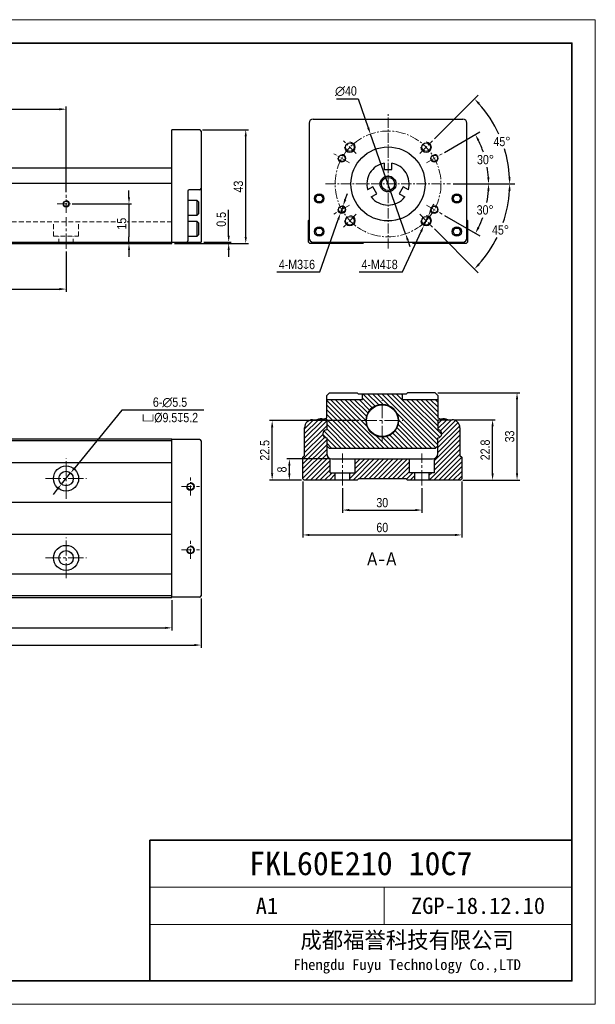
# Model space of a CAD drawing. Header units: millimetres. Extents: x 100 to 3612, y -424 to 856.
# Tile 15 of 45: x 1603 to 1821, y -424 to -52. Entities that reach past the tile are written whole.
import ezdxf

# ---------------------------------------------------------------- set-up
doc = ezdxf.new("R2010")
doc.units = ezdxf.units.MM
doc.linetypes.add('CENTER2', pattern=[28.575, 19.05, -3.175, 3.175, -3.175])
doc.linetypes.add('DASHED', pattern=[19.05, 12.7, -6.35])
doc.layers.get('Defpoints').update_dxf_attribs({"lineweight": 13})
for name, color, linetype, lineweight in [('剖面', 252, 'Continuous', 5), ('小粗', 7, 'Continuous', 25), ('标注', 3, 'Continuous', 13), ('点划线', 1, 'CENTER2', 13), ('粗线', 7, 'Continuous', 35), ('细线', 7, 'Continuous', 13), ('虚线', 253, 'DASHED', 13)]:
    doc.layers.add(name, color=color, linetype=linetype, lineweight=lineweight)
doc.styles.add('3.5', font='ARIALN.TTF', dxfattribs={"height": 3.5})
doc.styles.add('7', font='ARIALN.TTF', dxfattribs={"height": 7})
doc.styles.add('图号', font='txt', dxfattribs={"height": 3.5})
doc.dimstyles.new('A4—对齐', dxfattribs={"dimtxt": 3.5, "dimasz": 2.5, "dimexe": 1, "dimexo": 1, "dimgap": 1, "dimtad": 1, "dimdec": 1, "dimzin": 9, "dimdsep": 46, "dimtxsty": '3.5', "dimcen": 2.5, "dimadec": 0, "dimazin": 0, "dimtm": 1e-09, "dimtfac": 1, "dimtdec": 1, "dimtmove": 0, "dimatfit": 3, "dimfxl": 0, "dimtolj": 1, "dimarcsym": 0})
doc.dimstyles.new('A4—水平', dxfattribs={"dimtxt": 3.5, "dimasz": 2.5, "dimexe": 2, "dimexo": 1, "dimgap": 1, "dimtad": 1, "dimtih": 1, "dimtoh": 1, "dimdec": 1, "dimzin": 12, "dimdsep": 46, "dimtxsty": '3.5', "dimcen": 2.5, "dimadec": 0, "dimazin": 0, "dimtm": 1e-09, "dimtfac": 1, "dimtdec": 1, "dimtmove": 0, "dimatfit": 3, "dimfxl": 0, "dimtolj": 1, "dimarcsym": 0})
doc.dimstyles.new('A4—角度', dxfattribs={"dimtxt": 3.5, "dimasz": 2.5, "dimexe": 2, "dimexo": 1, "dimgap": 1, "dimtad": 1, "dimtih": 1, "dimtoh": 1, "dimdec": 1, "dimzin": 12, "dimdsep": 46, "dimtxsty": '3.5', "dimcen": 2.5, "dimadec": 0, "dimazin": 0, "dimtm": 1e-09, "dimtfac": 1, "dimtdec": 1, "dimtmove": 0, "dimatfit": 3, "dimfxl": 0, "dimtolj": 1, "dimarcsym": 0})

# ---------------------------------------------------------------- blocks, each defined once
blk = doc.blocks.new('A4图框')
at = {"layer": '粗线'}
for p in [(202, 5), (292, 35)]:
    blk.add_line(p, (202, 35), dxfattribs=at)
blk.add_lwpolyline([(5, 205), (292, 205), (292, 5), (5, 5)], close=True, dxfattribs=at)
at = {"layer": '细线'}
for p, q in [((292, 25), (202, 25)), ((252, 17), (252, 25)), ((292, 17), (202, 17))]:
    blk.add_line(p, q, dxfattribs=at)
blk.add_lwpolyline([(0, 210), (297, 210), (297, 0), (0, 0)], close=True, dxfattribs=at)
at = {"layer": '细线', "insert": (256.89, 11), "char_height": 3.5, "width": 70.2104, "attachment_point": 5, "style": '图号'}
blk.add_mtext('成都福誉科技有限公司\\P{\\H0.65714x;Fhengdu Fuyu Technology Co.,LTD}', dxfattribs=at)
blk = doc.blocks.new('*D704')
at = {"layer": 'Defpoints', "color": 0, "transparency": 16777216}
for p in [(1620.63, -85.38), (1440.63, -117.73), (1620.63, -117.73)]:
    blk.add_point(p, dxfattribs=at)
at = {"layer": '标注', "color": 0, "lineweight": -2, "transparency": 16777216}
for p, q in [((1440.63, -116.73), (1440.63, -84.38)), ((1443.13, -85.38), (1618.13, -85.38)), ((1620.63, -116.73), (1620.63, -84.38))]:
    blk.add_line(p, q, dxfattribs=at)
at = {"layer": '标注', "color": 0, "transparency": 16777216}
for points in [[(1443.13, -84.97), (1443.13, -85.8), (1440.63, -85.38)], [(1618.13, -84.97), (1618.13, -85.8), (1620.63, -85.38)]]:
    blk.add_solid(points, dxfattribs=at)
at = {"layer": '标注', "color": 0, "transparency": 16777216, "insert": (1530.63, -82.59), "char_height": 3.5, "width": 18.6714, "attachment_point": 5, "style": '3.5'}
blk.add_mtext('\\A1;200', dxfattribs=at)
blk = doc.blocks.new('*D707')
at = {"layer": 'Defpoints', "color": 0, "transparency": 16777216}
for p in [(1440.63, -138.14), (1620.63, -138.14), (1620.63, -153.38)]:
    blk.add_point(p, dxfattribs=at)
at = {"layer": '标注', "color": 0, "lineweight": -2, "transparency": 16777216}
for p, q in [((1440.63, -139.14), (1440.63, -154.38)), ((1620.63, -139.14), (1620.63, -154.38)), ((1443.13, -153.38), (1618.13, -153.38))]:
    blk.add_line(p, q, dxfattribs=at)
at = {"layer": '标注', "color": 0, "transparency": 16777216}
for points in [[(1443.13, -152.96), (1443.13, -153.79), (1440.63, -153.38)], [(1618.13, -152.96), (1618.13, -153.79), (1620.63, -153.38)]]:
    blk.add_solid(points, dxfattribs=at)
at = {"layer": '标注', "color": 0, "transparency": 16777216, "insert": (1530.63, -150.59), "char_height": 3.5, "width": 20.1435, "attachment_point": 5, "style": '3.5'}
blk.add_mtext('\\A1;{\\fSimSun|b0|i0|c134|p34;2}×100', dxfattribs=at)
blk = doc.blocks.new('*D708')
at = {"layer": 'Defpoints', "color": 0, "transparency": 16777216}
for p in [(1621.88, -121.14), (1644.41, -136.14), (1660.63, -136.14)]:
    blk.add_point(p, dxfattribs=at)
at = {"layer": '标注', "color": 0, "lineweight": -2, "transparency": 16777216}
for p, q in [((1644.41, -118.64), (1644.41, -116.14)), ((1622.88, -121.14), (1645.41, -121.14)), ((1644.41, -121.14), (1644.41, -123.64)), ((1644.41, -123.64), (1644.41, -133.64)), ((1644.41, -136.14), (1644.41, -133.64)), ((1659.63, -136.14), (1643.41, -136.14)), ((1644.41, -138.64), (1644.41, -141.14))]:
    blk.add_line(p, q, dxfattribs=at)
at = {"layer": '标注', "color": 0, "transparency": 16777216}
for points in [[(1644, -118.64), (1644.83, -118.64), (1644.41, -121.14)], [(1644, -138.64), (1644.83, -138.64), (1644.41, -136.14)]]:
    blk.add_solid(points, dxfattribs=at)
at = {"layer": '标注', "color": 0, "transparency": 16777216, "insert": (1641.63, -128.64), "char_height": 3.5, "attachment_point": 5, "rotation": 90, "style": '3.5', "bg_fill": 3, "box_fill_scale": 1.1, "bg_fill_color": 256, "bg_fill_true_color": 13158600, "bg_fill_transparency": 0}
blk.add_mtext('\\A1;15', dxfattribs=at)
blk = doc.blocks.new('*D709')
at = {"layer": 'Defpoints', "color": 0, "transparency": 16777216}
for p in [(1671.13, -93.14), (1688.52, -93.14), (1660.63, -136.14)]:
    blk.add_point(p, dxfattribs=at)
at = {"layer": '标注', "color": 0, "lineweight": -2, "transparency": 16777216}
for p, q in [((1672.13, -93.14), (1689.52, -93.14)), ((1688.52, -133.64), (1688.52, -95.64)), ((1661.63, -136.14), (1689.52, -136.14))]:
    blk.add_line(p, q, dxfattribs=at)
at = {"layer": '标注', "color": 0, "transparency": 16777216}
for points in [[(1688.11, -95.64), (1688.94, -95.64), (1688.52, -93.14)], [(1688.11, -133.64), (1688.94, -133.64), (1688.52, -136.14)]]:
    blk.add_solid(points, dxfattribs=at)
at = {"layer": '标注', "color": 0, "transparency": 16777216, "insert": (1685.74, -114.64), "char_height": 3.5, "attachment_point": 5, "rotation": 90, "style": '3.5'}
blk.add_mtext('\\A1;43', dxfattribs=at)
blk = doc.blocks.new('*D710')
at = {"layer": 'Defpoints', "color": 0, "transparency": 16777216}
for p in [(1660.63, -136.14), (1671.63, -135.64), (1682.07, -135.64)]:
    blk.add_point(p, dxfattribs=at)
at = {"layer": '标注', "color": 0, "lineweight": -2, "transparency": 16777216}
for p, q in [((1682.07, -133.14), (1682.07, -123.39)), ((1661.63, -136.14), (1683.07, -136.14)), ((1672.63, -135.64), (1683.07, -135.64)), ((1682.07, -136.14), (1682.07, -135.64)), ((1682.07, -138.64), (1682.07, -141.14))]:
    blk.add_line(p, q, dxfattribs=at)
at = {"layer": '标注', "color": 0, "transparency": 16777216}
for points in [[(1681.66, -133.14), (1682.49, -133.14), (1682.07, -135.64)], [(1681.66, -138.64), (1682.49, -138.64), (1682.07, -136.14)]]:
    blk.add_solid(points, dxfattribs=at)
at = {"layer": '标注', "color": 0, "transparency": 16777216, "insert": (1679.28, -127.02), "char_height": 3.5, "attachment_point": 5, "rotation": 90, "style": '3.5'}
blk.add_mtext('\\A1;0.5', dxfattribs=at)
blk = doc.blocks.new('*D711')
at = {"layer": 'Defpoints', "color": 0, "transparency": 16777216}
for p in [(1718.72, -113.64), (1765.84, -113.64), (1756.83, -121.63), (1779.73, -120.12), (1762.73, -125.04)]:
    blk.add_point(p, dxfattribs=at)
at = {"layer": '标注', "color": 0, "lineweight": -2, "transparency": 16777216}
for p, q in [((1766.84, -113.64), (1782.3, -113.64)), ((1763.59, -125.54), (1777.03, -133.29))]:
    blk.add_line(p, q, dxfattribs=at)
for start, end in [(349.1143, 356.1598), (333.8402, 340.2292)]:
    blk.add_arc((1742.99, -113.64), 37.31, start, end, dxfattribs=at)
at = {"layer": '标注', "color": 0, "transparency": 16777216}
for points in [[(1779.8, -116.12), (1780.63, -116.15), (1780.3, -113.64)], [(1776.84, -130.28), (1776.11, -129.89), (1775.3, -132.29)]]:
    blk.add_solid(points, dxfattribs=at)
at = {"layer": '标注', "color": 0, "transparency": 16777216, "insert": (1778.98, -123.47), "char_height": 3.5, "attachment_point": 5, "style": '3.5'}
blk.add_mtext('\\A1;30°', dxfattribs=at)
blk = doc.blocks.new('*D712')
at = {"layer": 'Defpoints', "color": 0, "transparency": 16777216}
for p in [(1762.73, -102.24), (1778.02, -100.89), (1756.83, -105.65), (1718.72, -113.64), (1765.84, -113.64)]:
    blk.add_point(p, dxfattribs=at)
at = {"layer": '标注', "color": 0, "lineweight": -2, "transparency": 16777216}
for p, q in [((1763.59, -101.74), (1777.01, -94)), ((1766.84, -113.64), (1782.27, -113.64))]:
    blk.add_line(p, q, dxfattribs=at)
for start, end in [(18.7271, 26.1573), (3.8427, 9.8782)]:
    blk.add_arc((1742.99, -113.64), 37.28, start, end, dxfattribs=at)
at = {"layer": '标注', "color": 0, "transparency": 16777216}
for points in [[(1776.09, -97.4), (1776.82, -97.01), (1775.28, -95)], [(1780.6, -111.13), (1779.77, -111.16), (1780.27, -113.64)]]:
    blk.add_solid(points, dxfattribs=at)
at = {"layer": '标注', "color": 0, "transparency": 16777216, "insert": (1779.12, -104.46), "char_height": 3.5, "attachment_point": 5, "style": '3.5'}
blk.add_mtext('\\A1;30°', dxfattribs=at)
blk = doc.blocks.new('*D713')
at = {"layer": 'Defpoints', "color": 0, "transparency": 16777216}
for p in [(1782.16, -90.9), (1759.08, -97.34), (1754.26, -102.16), (1718.72, -113.64), (1765.84, -113.64)]:
    blk.add_point(p, dxfattribs=at)
at = {"layer": '标注', "color": 0, "lineweight": -2, "transparency": 16777216}
for p, q in [((1759.79, -96.63), (1776.35, -80.07)), ((1766.84, -113.64), (1790.25, -113.64))]:
    blk.add_line(p, q, dxfattribs=at)
for start, end in [(24.4408, 41.8497), (3.1503, 16.9472)]:
    blk.add_arc((1742.78, -113.64), 45.47, start, end, dxfattribs=at)
at = {"layer": '标注', "color": 0, "transparency": 16777216}
for points in [[(1776.35, -83.59), (1776.96, -83.01), (1774.94, -81.49)], [(1788.6, -111.13), (1787.77, -111.15), (1788.25, -113.64)]]:
    blk.add_solid(points, dxfattribs=at)
at = {"layer": '标注', "color": 0, "transparency": 16777216, "insert": (1785.33, -97.61), "char_height": 3.5, "attachment_point": 5, "style": '3.5'}
blk.add_mtext('\\A1;45°', dxfattribs=at)
blk = doc.blocks.new('*D714')
at = {"layer": 'Defpoints', "color": 0, "transparency": 16777216}
for p in [(1718.72, -113.64), (1765.84, -113.64), (1754.26, -125.12), (1759.08, -129.94), (1782.16, -136.38)]:
    blk.add_point(p, dxfattribs=at)
at = {"layer": '标注', "color": 0, "lineweight": -2, "transparency": 16777216}
for p, q in [((1766.84, -113.64), (1790.25, -113.64)), ((1759.79, -130.65), (1776.35, -147.21))]:
    blk.add_line(p, q, dxfattribs=at)
for start, end in [(341.2432, 356.8497), (318.1503, 333.6525)]:
    blk.add_arc((1742.78, -113.64), 45.47, start, end, dxfattribs=at)
at = {"layer": '标注', "color": 0, "transparency": 16777216}
for points in [[(1787.77, -116.13), (1788.6, -116.15), (1788.25, -113.64)], [(1776.96, -144.27), (1776.35, -143.69), (1774.94, -145.79)]]:
    blk.add_solid(points, dxfattribs=at)
at = {"layer": '标注', "color": 0, "transparency": 16777216, "insert": (1784.79, -131.04), "char_height": 3.5, "attachment_point": 5, "style": '3.5'}
blk.add_mtext('\\A1;45°', dxfattribs=at)
blk = doc.blocks.new('*D715')
at = {"layer": 'Defpoints', "color": 0, "transparency": 16777216}
for p in [(1757.51, -125.71), (1755.83, -129.35)]:
    blk.add_point(p, dxfattribs=at)
at = {"layer": '标注', "color": 0, "lineweight": -2, "transparency": 16777216}
for p, q in [((1758.56, -123.44), (1759.6, -121.17)), ((1757.51, -125.71), (1755.83, -129.35)), ((1747.74, -146.88), (1754.79, -131.62)), ((1731.44, -146.88), (1747.74, -146.88))]:
    blk.add_line(p, q, dxfattribs=at)
at = {"layer": '标注', "color": 0, "transparency": 16777216}
for points in [[(1758.18, -123.27), (1758.94, -123.62), (1757.51, -125.71)], [(1754.41, -131.44), (1755.16, -131.79), (1755.83, -129.35)]]:
    blk.add_solid(points, dxfattribs=at)
at = {"layer": '标注', "color": 0, "transparency": 16777216, "insert": (1739.09, -144.09), "char_height": 3.5, "attachment_point": 5, "style": '3.5'}
blk.add_mtext('\\A1;4-M4{\\Fgdt|c134;x}8', dxfattribs=at)
blk = doc.blocks.new('*D716')
at = {"layer": 'Defpoints', "color": 0, "transparency": 16777216}
for p in [(1725.28, -121.92), (1724.29, -124.75)]:
    blk.add_point(p, dxfattribs=at)
at = {"layer": '标注', "color": 0, "lineweight": -2, "transparency": 16777216}
for p, q in [((1726.11, -119.56), (1726.94, -117.2)), ((1725.28, -121.92), (1724.29, -124.75)), ((1716.51, -146.88), (1723.46, -127.11)), ((1700.21, -146.88), (1716.51, -146.88))]:
    blk.add_line(p, q, dxfattribs=at)
at = {"layer": '标注', "color": 0, "transparency": 16777216}
for points in [[(1725.72, -119.42), (1726.51, -119.7), (1725.28, -121.92)], [(1723.07, -126.97), (1723.85, -127.24), (1724.29, -124.75)]]:
    blk.add_solid(points, dxfattribs=at)
at = {"layer": '标注', "color": 0, "transparency": 16777216, "insert": (1707.86, -144.09), "char_height": 3.5, "attachment_point": 5, "style": '3.5'}
blk.add_mtext('\\A1;4-M3{\\Fgdt|c134;x}6', dxfattribs=at)
blk = doc.blocks.new('*D717')
at = {"layer": 'Defpoints', "color": 0, "transparency": 16777216}
for p in [(1735.65, -94.77), (1748.91, -132.51)]:
    blk.add_point(p, dxfattribs=at)
at = {"layer": '标注', "color": 0, "lineweight": -2, "transparency": 16777216}
for p, q in [((1722.76, -81.46), (1730.97, -81.46)), ((1730.97, -81.46), (1734.82, -92.41)), ((1748.91, -132.51), (1735.65, -94.77)), ((1749.74, -134.87), (1750.57, -137.23))]:
    blk.add_line(p, q, dxfattribs=at)
at = {"layer": '标注', "color": 0, "transparency": 16777216}
for points in [[(1735.21, -92.27), (1734.43, -92.55), (1735.65, -94.77)], [(1750.14, -134.73), (1749.35, -135.01), (1748.91, -132.51)]]:
    blk.add_solid(points, dxfattribs=at)
at = {"layer": '标注', "color": 0, "transparency": 16777216, "insert": (1726.37, -78.58), "char_height": 3.5, "attachment_point": 5, "style": '3.5'}
blk.add_mtext('\\A1;∅40', dxfattribs=at)
blk = doc.blocks.new('*D723')
at = {"layer": 'Defpoints', "color": 0, "transparency": 16777216}
for p in [(1341.63, -269.79), (1671.63, -269.29), (1671.63, -287.93)]:
    blk.add_point(p, dxfattribs=at)
at = {"layer": '标注', "color": 0, "lineweight": -2, "transparency": 16777216}
for p, q in [((1341.63, -270.79), (1341.63, -288.93)), ((1671.63, -270.29), (1671.63, -288.93)), ((1344.13, -287.93), (1669.13, -287.93))]:
    blk.add_line(p, q, dxfattribs=at)
at = {"layer": '标注', "color": 0, "transparency": 16777216}
for points in [[(1344.13, -287.51), (1344.13, -288.35), (1341.63, -287.93)], [(1669.13, -287.51), (1669.13, -288.35), (1671.63, -287.93)]]:
    blk.add_solid(points, dxfattribs=at)
at = {"layer": '标注', "color": 0, "transparency": 16777216, "insert": (1506.63, -285.14), "char_height": 3.5, "width": 25.9299, "attachment_point": 5, "style": '3.5'}
blk.add_mtext('\\A1;370', dxfattribs=at)
blk = doc.blocks.new('*D724')
at = {"layer": 'Defpoints', "color": 0, "transparency": 16777216}
for p in [(1400.63, -269.99), (1660.63, -269.99), (1660.63, -281.43)]:
    blk.add_point(p, dxfattribs=at)
at = {"layer": '标注', "color": 0, "lineweight": -2, "transparency": 16777216}
for p, q in [((1400.63, -270.99), (1400.63, -282.43)), ((1660.63, -270.99), (1660.63, -282.43)), ((1403.13, -281.43), (1658.13, -281.43))]:
    blk.add_line(p, q, dxfattribs=at)
at = {"layer": '标注', "color": 0, "transparency": 16777216}
for points in [[(1403.13, -281.01), (1403.13, -281.85), (1400.63, -281.43)], [(1658.13, -281.01), (1658.13, -281.85), (1660.63, -281.43)]]:
    blk.add_solid(points, dxfattribs=at)
at = {"layer": '标注', "color": 0, "transparency": 16777216, "insert": (1506.63, -278.64), "char_height": 3.5, "width": 18.7578, "attachment_point": 5, "style": '3.5'}
blk.add_mtext('\\A1;300', dxfattribs=at)
blk = doc.blocks.new('*D737')
at = {"layer": 'Defpoints', "color": 0, "transparency": 16777216}
for p in [(1622.37, -222.86), (1618.89, -227.12)]:
    blk.add_point(p, dxfattribs=at)
at = {"layer": '标注', "color": 0, "lineweight": -2, "transparency": 16777216}
for p, q in [((1641.74, -199.09), (1623.95, -220.92)), ((1672.68, -199.09), (1641.74, -199.09)), ((1618.89, -227.12), (1622.37, -222.86)), ((1617.31, -229.06), (1615.73, -231))]:
    blk.add_line(p, q, dxfattribs=at)
at = {"layer": '标注', "color": 0, "transparency": 16777216}
for points in [[(1623.62, -220.66), (1624.27, -221.18), (1622.37, -222.86)], [(1616.99, -228.8), (1617.64, -229.32), (1618.89, -227.12)]]:
    blk.add_solid(points, dxfattribs=at)
at = {"layer": '标注', "color": 0, "transparency": 16777216, "insert": (1659.9, -199.09), "char_height": 3.5, "attachment_point": 5, "style": '3.5'}
blk.add_mtext('\\A1;6-∅5.5\\P{\\Fgdt|c134;v}%%C9.5{\\Fgdt|c134;x}5.2', dxfattribs=at)
blk = doc.blocks.new('*D738')
at = {"layer": 'Defpoints', "color": 0, "transparency": 16777216}
for p in [(1725.11, -227.58), (1755.11, -227.58), (1755.11, -236.91)]:
    blk.add_point(p, dxfattribs=at)
at = {"layer": '标注', "color": 0, "lineweight": -2, "transparency": 16777216}
for p, q in [((1725.11, -228.58), (1725.11, -237.91)), ((1755.11, -228.58), (1755.11, -237.91)), ((1727.61, -236.91), (1752.61, -236.91))]:
    blk.add_line(p, q, dxfattribs=at)
at = {"layer": '标注', "color": 0, "transparency": 16777216}
for points in [[(1727.61, -236.49), (1727.61, -237.33), (1725.11, -236.91)], [(1752.61, -236.49), (1752.61, -237.33), (1755.11, -236.91)]]:
    blk.add_solid(points, dxfattribs=at)
at = {"layer": '标注', "color": 0, "transparency": 16777216, "insert": (1740.11, -234.12), "char_height": 3.5, "attachment_point": 5, "style": '3.5'}
blk.add_mtext('\\A1;30', dxfattribs=at)
blk = doc.blocks.new('*D739')
at = {"layer": 'Defpoints', "color": 0, "transparency": 16777216}
for p in [(1710.11, -225.08), (1770.11, -225.08), (1770.11, -246.31)]:
    blk.add_point(p, dxfattribs=at)
at = {"layer": '标注', "color": 0, "lineweight": -2, "transparency": 16777216}
for p, q in [((1710.11, -226.08), (1710.11, -247.31)), ((1770.11, -226.08), (1770.11, -247.31)), ((1712.61, -246.31), (1767.61, -246.31))]:
    blk.add_line(p, q, dxfattribs=at)
at = {"layer": '标注', "color": 0, "transparency": 16777216}
for points in [[(1712.61, -245.89), (1712.61, -246.73), (1710.11, -246.31)], [(1767.61, -245.89), (1767.61, -246.73), (1770.11, -246.31)]]:
    blk.add_solid(points, dxfattribs=at)
at = {"layer": '标注', "color": 0, "transparency": 16777216, "insert": (1740.11, -243.52), "char_height": 3.5, "attachment_point": 5, "style": '3.5'}
blk.add_mtext('\\A1;60', dxfattribs=at)
blk = doc.blocks.new('*D740')
at = {"layer": 'Defpoints', "color": 0, "transparency": 16777216}
for p in [(1698.51, -203.08), (1732.39, -203.08), (1710.61, -225.58)]:
    blk.add_point(p, dxfattribs=at)
at = {"layer": '标注', "color": 0, "lineweight": -2, "transparency": 16777216}
for p, q in [((1731.39, -203.08), (1697.51, -203.08)), ((1698.51, -223.08), (1698.51, -205.58)), ((1709.61, -225.58), (1697.51, -225.58))]:
    blk.add_line(p, q, dxfattribs=at)
at = {"layer": '标注', "color": 0, "transparency": 16777216}
for points in [[(1698.09, -205.58), (1698.92, -205.58), (1698.51, -203.08)], [(1698.09, -223.08), (1698.92, -223.08), (1698.51, -225.58)]]:
    blk.add_solid(points, dxfattribs=at)
at = {"layer": '标注', "color": 0, "transparency": 16777216, "insert": (1695.72, -214.33), "char_height": 3.5, "attachment_point": 5, "rotation": 90, "style": '3.5'}
blk.add_mtext('\\A1;22.5', dxfattribs=at)
blk = doc.blocks.new('*D741')
at = {"layer": 'Defpoints', "color": 0, "transparency": 16777216}
for p in [(1766.46, -202.78), (1781.79, -202.78), (1769.61, -225.58)]:
    blk.add_point(p, dxfattribs=at)
at = {"layer": '标注', "color": 0, "lineweight": -2, "transparency": 16777216}
for p, q in [((1767.46, -202.78), (1782.79, -202.78)), ((1781.79, -223.08), (1781.79, -205.28)), ((1770.61, -225.58), (1782.79, -225.58))]:
    blk.add_line(p, q, dxfattribs=at)
at = {"layer": '标注', "color": 0, "transparency": 16777216}
for points in [[(1781.38, -205.28), (1782.21, -205.28), (1781.79, -202.78)], [(1781.38, -223.08), (1782.21, -223.08), (1781.79, -225.58)]]:
    blk.add_solid(points, dxfattribs=at)
at = {"layer": '标注', "color": 0, "transparency": 16777216, "insert": (1779.01, -214.18), "char_height": 3.5, "attachment_point": 5, "rotation": 90, "style": '3.5'}
blk.add_mtext('\\A1;22.8', dxfattribs=at)
blk = doc.blocks.new('*D742')
at = {"layer": 'Defpoints', "color": 0, "transparency": 16777216}
for p in [(1760.11, -192.58), (1791.03, -192.58), (1769.61, -225.58)]:
    blk.add_point(p, dxfattribs=at)
at = {"layer": '标注', "color": 0, "lineweight": -2, "transparency": 16777216}
for p, q in [((1761.11, -192.58), (1792.03, -192.58)), ((1791.03, -223.08), (1791.03, -195.08)), ((1770.61, -225.58), (1792.03, -225.58))]:
    blk.add_line(p, q, dxfattribs=at)
at = {"layer": '标注', "color": 0, "transparency": 16777216}
for points in [[(1790.62, -195.08), (1791.45, -195.08), (1791.03, -192.58)], [(1790.62, -223.08), (1791.45, -223.08), (1791.03, -225.58)]]:
    blk.add_solid(points, dxfattribs=at)
at = {"layer": '标注', "color": 0, "transparency": 16777216, "insert": (1788.25, -209.08), "char_height": 3.5, "attachment_point": 5, "rotation": 90, "style": '3.5'}
blk.add_mtext('\\A1;33', dxfattribs=at)
blk = doc.blocks.new('*D743')
at = {"layer": 'Defpoints', "color": 0, "transparency": 16777216}
for p in [(1705.01, -217.58), (1721.11, -217.58), (1710.61, -225.58)]:
    blk.add_point(p, dxfattribs=at)
at = {"layer": '标注', "color": 0, "lineweight": -2, "transparency": 16777216}
for p, q in [((1720.11, -217.58), (1704.01, -217.58)), ((1705.01, -223.08), (1705.01, -220.08)), ((1709.61, -225.58), (1704.01, -225.58))]:
    blk.add_line(p, q, dxfattribs=at)
at = {"layer": '标注', "color": 0, "transparency": 16777216}
for points in [[(1704.59, -220.08), (1705.42, -220.08), (1705.01, -217.58)], [(1704.59, -223.08), (1705.42, -223.08), (1705.01, -225.58)]]:
    blk.add_solid(points, dxfattribs=at)
at = {"layer": '标注', "color": 0, "transparency": 16777216, "insert": (1702.22, -221.58), "char_height": 3.5, "attachment_point": 5, "rotation": 90, "style": '3.5'}
blk.add_mtext('\\A1;8', dxfattribs=at)

msp = doc.modelspace()

# ---------------------------------------------------------------- hatches: boundary and pattern name
at = {"layer": '剖面'}
h = msp.add_hatch(dxfattribs=at)
h.set_pattern_fill('ANSI31', color=256, scale=0.4, angle=90)
h.set_pattern_definition([(135, (1180.6912, -402.3832), (-0.8980256, -0.8980256), [])])
h.paths.add_polyline_path([(1764.82, -202.78), (1761.11, -202.78), (1761.11, -206.58, -1), (1761.11, -209.58), (1761.11, -212.58), (1760.11, -213.58), (1720.11, -213.58), (1719.11, -212.58), (1719.11, -209.58, -1), (1719.11, -206.58), (1719.11, -202.78), (1715.39, -202.78, -0.217742), (1717.88, -202.55), (1719.11, -202.1), (1719.11, -195.08), (1732.61, -195.08), (1732.61, -193.08), (1747.61, -193.08), (1747.61, -195.08), (1761.11, -195.08), (1761.11, -202.1), (1762.34, -202.55, -0.217742)])
h.paths.add_polyline_path([(1733.89, -203.08, -1), (1746.33, -203.08, -1)], flags=16)
h.paths.add_polyline_path([(1734.11, -203.08, -1), (1746.11, -203.08, -1)], flags=0)
h = msp.add_hatch(dxfattribs=at)
h.set_pattern_fill('ANSI31', color=256, scale=0.4)
h.set_pattern_definition([(45, (1713.7073, -217.6168), (-0.898026, 0.898026), [])])
h.paths.add_polyline_path([(1720.36, -217.43, -0.305615), (1719.11, -215.58), (1719.11, -209.58, -1), (1719.11, -206.58), (1719.11, -202.78), (1713.76, -202.78, 0.414214), (1710.76, -205.78), (1710.76, -216.23), (1710.11, -216.88), (1710.11, -225.08), (1710.61, -225.58), (1722.36, -225.58), (1722.36, -222.78), (1720.36, -222.78)])
h.paths.add_polyline_path([(1770.11, -216.88), (1769.46, -216.23), (1769.46, -205.78, 0.414214), (1766.46, -202.78), (1761.11, -202.78), (1761.11, -206.58, -1), (1761.11, -209.58), (1761.11, -215.58, -0.305615), (1759.86, -217.43), (1759.86, -222.78), (1757.86, -222.78), (1757.86, -225.58), (1769.61, -225.58), (1770.11, -225.08)])
h.paths.add_polyline_path([(1749.11, -225.08), (1749.61, -225.58), (1752.36, -225.58), (1752.36, -222.78), (1750.36, -222.78), (1750.36, -217.58), (1729.86, -217.58), (1729.86, -222.78), (1727.86, -222.78), (1727.86, -225.58), (1730.61, -225.58), (1731.11, -225.08)])

# ---------------------------------------------------------------- linework, layer by layer
at = {"layer": '小粗'}
for p, q in [((1713.98, -89.14), (1770.58, -89.14)), ((1712.48, -90.64), (1712.48, -134.14)), ((1772.08, -134.14), (1772.08, -90.64)), ((1660.63, -136.14), (1660.63, -93.14)), ((1671.13, -93.14), (1660.63, -93.14)), ((1671.63, -93.64), (1671.63, -135.64)), ((1660.63, -107.64), (1565.93, -107.64)), ((1740.78, -105.78), (1740.78, -108.14)), ((1743.78, -108.14), (1743.78, -105.78)), ((1740.78, -108.14), (1743.78, -108.14)), ((1400.63, -113.34), (1660.63, -113.34)), ((1736.55, -114.72), (1734.59, -115.85)), ((1738.05, -117.31), (1736.55, -114.72)), ((1748.01, -114.72), (1746.51, -117.31)), ((1749.97, -115.85), (1748.01, -114.72)), ((1666.63, -116.39), (1666.63, -135.14)), ((1671.13, -115.89), (1667.13, -115.89)), ((1714.84, -119.14), (1715.56, -117.89)), ((1715.56, -117.89), (1717, -117.89)), ((1717, -117.89), (1717.72, -119.14)), ((1735.95, -118.53), (1738.05, -117.31)), ((1746.51, -117.31), (1748.61, -118.53)), ((1766.84, -119.14), (1767.56, -117.89)), ((1767.56, -117.89), (1769, -117.89)), ((1769, -117.89), (1769.72, -119.14)), ((1670.13, -119.89), (1666.63, -119.89)), ((1670.63, -120.39), (1670.13, -119.89)), ((1670.13, -125.39), (1670.13, -119.89)), ((1670.63, -120.39), (1670.63, -124.89)), ((1715.56, -120.39), (1714.84, -119.14)), ((1717, -120.39), (1715.56, -120.39)), ((1717.72, -119.14), (1717, -120.39)), ((1767.56, -120.39), (1766.84, -119.14)), ((1769, -120.39), (1767.56, -120.39)), ((1769.72, -119.14), (1769, -120.39)), ((1666.63, -125.39), (1670.13, -125.39)), ((1670.13, -125.39), (1670.63, -124.89)), ((1670.13, -127.89), (1666.63, -127.89)), ((1670.63, -128.39), (1670.13, -127.89)), ((1670.13, -133.39), (1670.13, -127.89)), ((1670.63, -128.39), (1670.63, -132.89)), ((1712.28, -127.44), (1712.48, -127.24)), ((1712.28, -135.64), (1712.28, -127.44)), ((1772.08, -127.24), (1772.28, -127.44)), ((1772.28, -127.44), (1772.28, -135.64)), ((1666.63, -133.39), (1670.13, -133.39)), ((1670.13, -133.39), (1670.63, -132.89)), ((1714.84, -131.64), (1715.56, -130.39)), ((1715.56, -132.89), (1714.84, -131.64)), ((1715.56, -130.39), (1717, -130.39)), ((1717, -132.89), (1715.56, -132.89)), ((1717, -130.39), (1717.72, -131.64)), ((1717.72, -131.64), (1717, -132.89)), ((1766.84, -131.64), (1767.56, -130.39)), ((1767.56, -132.89), (1766.84, -131.64)), ((1767.56, -130.39), (1769, -130.39)), ((1769, -132.89), (1767.56, -132.89)), ((1769, -130.39), (1769.72, -131.64)), ((1769.72, -131.64), (1769, -132.89)), ((1341.63, -135.64), (1671.63, -135.64)), ((1400.63, -136.14), (1660.63, -136.14)), ((1712.28, -135.64), (1712.78, -136.14)), ((1732.78, -136.14), (1712.78, -136.14)), ((1713.98, -135.64), (1770.58, -135.64)), ((1733.28, -135.64), (1732.78, -136.14)), ((1751.78, -136.14), (1751.28, -135.64)), ((1771.78, -136.14), (1751.78, -136.14)), ((1771.78, -136.14), (1772.28, -135.64)), ((1719.11, -193.58), (1720.11, -192.58)), ((1720.11, -192.58), (1730.61, -192.58)), ((1731.11, -193.08), (1730.61, -192.58)), ((1749.11, -193.08), (1731.11, -193.08)), ((1732.61, -195.08), (1732.61, -193.08)), ((1747.61, -193.08), (1747.61, -195.08)), ((1749.61, -192.58), (1749.11, -193.08)), ((1760.11, -192.58), (1749.61, -192.58)), ((1760.11, -192.58), (1761.11, -193.58)), ((1719.11, -202.1), (1719.11, -193.58)), ((1719.11, -195.08), (1732.61, -195.08)), ((1747.61, -195.08), (1761.11, -195.08)), ((1761.11, -193.58), (1761.11, -202.1)), ((1713.76, -202.78), (1719.11, -202.78)), ((1717.88, -202.55), (1719.11, -202.1)), ((1719.11, -202.78), (1719.11, -206.58)), ((1761.11, -202.1), (1762.34, -202.55)), ((1761.11, -202.78), (1761.11, -206.58)), ((1761.11, -202.78), (1766.46, -202.78)), ((1710.76, -216.23), (1710.76, -205.78)), ((1769.46, -205.78), (1769.46, -216.23)), ((1400.63, -209.99), (1660.63, -209.99)), ((1400.63, -210.64), (1660.63, -210.64)), ((1660.63, -269.99), (1660.63, -209.99)), ((1671.13, -210.19), (1660.63, -210.19)), ((1671.63, -210.69), (1671.63, -269.29)), ((1719.11, -209.58), (1719.11, -215.58)), ((1761.11, -215.58), (1761.11, -209.58)), ((1720.11, -213.58), (1719.11, -212.58)), ((1760.11, -213.58), (1720.11, -213.58)), ((1761.11, -212.58), (1760.11, -213.58)), ((1660.63, -218.99), (1400.63, -218.99)), ((1710.11, -216.88), (1710.76, -216.23)), ((1710.11, -225.08), (1710.11, -216.88)), ((1720.36, -222.78), (1720.36, -217.43)), ((1721.11, -217.58), (1759.11, -217.58)), ((1729.86, -222.78), (1729.86, -217.58)), ((1750.36, -222.78), (1750.36, -217.58)), ((1759.86, -222.78), (1759.86, -217.43)), ((1769.46, -216.23), (1770.11, -216.88)), ((1770.11, -216.88), (1770.11, -225.08)), ((1720.36, -222.78), (1729.86, -222.78)), ((1722.36, -225.58), (1722.36, -222.78)), ((1727.86, -225.58), (1727.86, -222.78)), ((1759.86, -222.78), (1750.36, -222.78)), ((1752.36, -225.58), (1752.36, -222.78)), ((1757.86, -225.58), (1757.86, -222.78)), ((1710.11, -225.08), (1710.61, -225.58)), ((1730.61, -225.58), (1710.61, -225.58)), ((1731.11, -225.08), (1730.61, -225.58)), ((1749.11, -225.08), (1731.11, -225.08)), ((1749.61, -225.58), (1749.11, -225.08)), ((1769.61, -225.58), (1749.61, -225.58)), ((1769.61, -225.58), (1770.11, -225.08)), ((1660.63, -233.99), (1565.93, -233.99)), ((1565.93, -245.99), (1660.63, -245.99)), ((1400.63, -260.99), (1660.63, -260.99)), ((1660.63, -269.34), (1400.63, -269.34)), ((1400.63, -269.99), (1660.63, -269.99)), ((1671.13, -269.79), (1660.63, -269.79))]:
    msp.add_line(p, q, dxfattribs=at)
for centre, radius in [((1727.89, -99.75), 1.65), ((1742.28, -113.64), 14), ((1756.67, -99.75), 1.65), ((1724.79, -103.95), 1.25), ((1759.78, -103.95), 1.25), ((1742.28, -113.64), 3), ((1742.28, -113.64), 2.5), ((1716.28, -119.14), 1.75), ((1768.28, -119.14), 1.75), ((1620.63, -121.14), 1.02), ((1724.79, -123.33), 1.25), ((1759.78, -123.33), 1.25), ((1727.89, -127.53), 1.65), ((1756.67, -127.53), 1.65), ((1716.28, -131.64), 1.75), ((1768.28, -131.64), 1.75), ((1740.11, -203.08), 6), ((1620.63, -224.99), 4.75), ((1620.63, -224.99), 2.75), ((1667.63, -227.99), 1.25), ((1620.63, -254.99), 4.75), ((1620.63, -254.99), 2.75), ((1667.63, -251.99), 1.25)]:
    msp.add_circle(centre, radius, dxfattribs=at)
for centre, radius, start, end in [((1713.98, -90.64), 1.5, 90, 180), ((1770.58, -90.64), 1.5, 0, 90), ((1671.13, -93.64), 0.5, 0, 90), ((1742.28, -113.64), 8, 100.8069, 196.0174), ((1742.28, -113.64), 8, 343.9826, 79.1931), ((1667.13, -116.39), 0.5, 90, 180), ((1671.13, -115.39), 0.5, 270, 0), ((1742.28, -113.64), 8, 217.6646, 322.3354), ((1666.13, -135.14), 0.5, 270, 360), ((1713.98, -134.14), 1.5, 180, 270), ((1770.58, -134.14), 1.5, 270, 0), ((1713.76, -205.78), 3, 90, 180), ((1716.89, -205.38), 3, 70.7906, 119.9264), ((1763.33, -205.38), 3, 60.0736, 109.2094), ((1766.46, -205.78), 3, 0, 90), ((1719.11, -208.08), 1.5, 90, 270), ((1761.11, -208.08), 1.5, 270, 90), ((1671.13, -210.69), 0.5, 0, 90), ((1721.11, -215.58), 2, 180, 270), ((1759.11, -215.58), 2, 270, 0), ((1671.13, -269.29), 0.5, 270, 0)]:
    msp.add_arc(centre, radius, start, end, dxfattribs=at)
at = {"layer": '标注'}
msp.add_circle((1740.11, -203.08), 6.22, dxfattribs=at)
for centre, radius in [((1727.89, -99.75), 2), ((1756.67, -99.75), 2), ((1724.79, -103.95), 1.5), ((1759.78, -103.95), 1.5), ((1620.63, -121.14), 1.25), ((1724.79, -123.33), 1.5), ((1759.78, -123.33), 1.5), ((1727.89, -127.53), 2), ((1756.67, -127.53), 2), ((1667.63, -227.99), 1.5), ((1667.63, -251.99), 1.5)]:
    msp.add_arc(centre, radius, 180, 90, dxfattribs=at)
at = {"layer": '点划线', "ltscale": 0.2}
for p, q in [((1742.28, -138.09), (1742.28, -86.69)), ((1730.3, -102.16), (1725.48, -97.34)), ((1754.26, -102.16), (1759.08, -97.34)), ((1727.74, -105.65), (1721.84, -102.24)), ((1756.83, -105.65), (1762.73, -102.24)), ((1718.72, -113.64), (1765.84, -113.64)), ((1620.63, -124.55), (1620.63, -117.73)), ((1617.22, -121.14), (1624.04, -121.14)), ((1727.74, -121.63), (1721.84, -125.04)), ((1756.83, -121.63), (1762.73, -125.04)), ((1730.3, -125.12), (1725.48, -129.94)), ((1754.26, -125.12), (1759.08, -129.94)), ((1667.63, -231.4), (1667.63, -224.58)), ((1664.22, -227.99), (1671.04, -227.99)), ((1667.63, -255.4), (1667.63, -248.58)), ((1664.22, -251.99), (1671.04, -251.99))]:
    msp.add_line(p, q, dxfattribs=at)
at = {"layer": '点划线', "ltscale": 0.3}
for p, q in [((1620.63, -138.14), (1620.63, -126.14)), ((1740.11, -210.8), (1740.11, -195.36)), ((1732.39, -203.08), (1747.82, -203.08)), ((1725.11, -227.58), (1725.11, -215.58)), ((1755.11, -227.58), (1755.11, -215.58)), ((1620.63, -232.71), (1620.63, -217.27)), ((1612.91, -224.99), (1628.35, -224.99)), ((1620.63, -262.71), (1620.63, -247.27)), ((1612.91, -254.99), (1628.35, -254.99))]:
    msp.add_line(p, q, dxfattribs=at)
at = {"layer": '点划线', "ltscale": 0.2}
msp.add_circle((1742.28, -113.64), 20, dxfattribs=at)
at = {"layer": '虚线', "ltscale": 0.14}
for p, q in [((1660.63, -127.99), (1400.63, -127.99)), ((1615.88, -133.34), (1615.88, -127.99)), ((1625.38, -133.34), (1625.38, -128.14)), ((1615.88, -133.34), (1625.38, -133.34)), ((1617.88, -136.14), (1617.88, -133.34)), ((1623.38, -136.14), (1623.38, -133.34))]:
    msp.add_line(p, q, dxfattribs=at)

# ---------------------------------------------------------------- block references
at = {"layer": '标注', "xscale": 1.772264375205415, "yscale": 1.772264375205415, "zscale": 1.772264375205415}
msp.add_blockref('A4图框', (1294.24, -423.72), dxfattribs=at)

# ---------------------------------------------------------------- texts
at = {"layer": '标注', "insert": (1734.38, -252.84), "char_height": 5, "attachment_point": 1, "style": '7'}
msp.add_mtext_dynamic_manual_height_columns('A{\\fSimSun|b0|i0|c134|p34;-}A', width=32.1388, gutter_width=35, heights=[0], dxfattribs=at)
at = {"layer": '标注', "attachment_point": 5, "style": '图号'}
for s, insert, char_height, width in [('FKL60E210 10C7', (1731.98, -370.56), 8.8613, 159.5038), ('A1', (1696.54, -386.51), 6.203, 88.6132), ('ZGP-18.12.10', (1776.29, -386.51), 6.2029, 70.8906)]:
    msp.add_mtext(s, dxfattribs=dict(at, insert=insert, char_height=char_height, width=width))

# ---------------------------------------------------------------- dimensions: what is measured, and where the dimension line sits
at = {"layer": '标注'}
dim = msp.add_diameter_dim_2p(p1=(1748.91, -132.51), p2=(1735.65, -94.77), dimstyle='A4—水平', dxfattribs=at)
dim.commit()
dim.dimension.update_dxf_attribs({"geometry": '*D717', "text_midpoint": (1726.37, -81.46), "dimtype": 163})
for base, p1, p2, text, picture, middle in [((1620.63, -85.38), (1440.63, -117.73), (1620.63, -117.73), '200', '*D704', (1530.63, -82.59)), ((1620.63, -153.38), (1440.63, -138.14), (1620.63, -138.14), '{\\fSimSun|b0|i0|c134|p34;2}×100', '*D707', (1530.63, -150.59))]:
    dim = msp.add_linear_dim(base=base, p1=p1, p2=p2, text=text, dimstyle='A4—对齐', dxfattribs=at)
    dim.commit()
    dim.dimension.update_dxf_attribs({"geometry": picture, "text_midpoint": middle})
for base, line1, line2, picture, middle in [((1782.16, -90.9), ((1718.72, -113.64), (1765.84, -113.64)), ((1754.26, -102.16), (1759.08, -97.34)), '*D713', (1785.33, -97.61)), ((1778.02, -100.89), ((1756.83, -105.65), (1762.73, -102.24)), ((1718.72, -113.64), (1765.84, -113.64)), '*D712', (1779.12, -104.46)), ((1779.73, -120.12), ((1718.72, -113.64), (1765.84, -113.64)), ((1756.83, -121.63), (1762.73, -125.04)), '*D711', (1778.98, -123.47))]:
    dim = msp.add_angular_dim_2l(base=base, line1=line1, line2=line2, dimstyle='A4—水平', dxfattribs=at)
    dim.commit()
    dim.dimension.update_dxf_attribs({"geometry": picture, "text_midpoint": middle, "dimtype": 162})
dim = msp.add_angular_dim_2l(base=(1782.16, -136.38), line1=((1718.72, -113.64), (1765.84, -113.64)), line2=((1754.26, -125.12), (1759.08, -129.94)), dimstyle='A4—角度', dxfattribs=at)
dim.commit()
dim.dimension.update_dxf_attribs({"geometry": '*D714', "text_midpoint": (1784.79, -131.04)})
for p1, p2, text, picture, middle in [((1725.28, -121.92), (1724.29, -124.75), '4-M3{\\Fgdt|c134;x}6', '*D716', (1707.86, -146.88)), ((1757.51, -125.71), (1755.83, -129.35), '4-M4{\\Fgdt|c134;x}8', '*D715', (1739.09, -146.88)), ((1618.89, -227.12), (1622.37, -222.86), '6-<>\\X{\\Fgdt|c134;v}%%C9.5{\\Fgdt|c134;x}5.2', '*D737', (1659.9, -199.09))]:
    dim = msp.add_diameter_dim_2p(p1=p1, p2=p2, text=text, dimstyle='A4—水平', dxfattribs=at)
    dim.commit()
    dim.dimension.update_dxf_attribs({"geometry": picture, "text_midpoint": middle, "dimtype": 163})
for base, p1, p2, picture, middle in [((1791.03, -192.58), (1769.61, -225.58), (1760.11, -192.58), '*D742', (1788.25, -209.08)), ((1698.51, -203.08), (1710.61, -225.58), (1732.39, -203.08), '*D740', (1695.72, -214.33)), ((1781.79, -202.78), (1769.61, -225.58), (1766.46, -202.78), '*D741', (1779.01, -214.18)), ((1705.01, -217.58), (1710.61, -225.58), (1721.11, -217.58), '*D743', (1702.22, -221.58))]:
    dim = msp.add_linear_dim(base=base, p1=p1, p2=p2, angle=90, dimstyle='A4—对齐', dxfattribs=at)
    dim.commit()
    dim.dimension.update_dxf_attribs({"geometry": picture, "text_midpoint": middle})
for base, p1, p2, picture, middle in [((1770.11, -246.31), (1710.11, -225.08), (1770.11, -225.08), '*D739', (1740.11, -243.52)), ((1755.11, -236.91), (1725.11, -227.58), (1755.11, -227.58), '*D738', (1740.11, -234.12))]:
    dim = msp.add_linear_dim(base=base, p1=p1, p2=p2, dimstyle='A4—对齐', dxfattribs=at)
    dim.commit()
    dim.dimension.update_dxf_attribs({"geometry": picture, "text_midpoint": middle})
for base, p1, p2, text, picture, middle in [((1671.63, -287.93), (1341.63, -269.79), (1671.63, -269.29), '370', '*D723', (1506.63, -287.93)), ((1660.63, -281.43), (1400.63, -269.99), (1660.63, -269.99), '300', '*D724', (1506.63, -281.43))]:
    dim = msp.add_linear_dim(base=base, p1=p1, p2=p2, text=text, dimstyle='A4—对齐', dxfattribs=at)
    dim.commit()
    dim.dimension.update_dxf_attribs({"geometry": picture, "text_midpoint": middle, "dimtype": 160})

# ---------------------------------------------------------------- next in the draw order: dimensions: what is measured, and where the dimension line sits
dim = msp.add_linear_dim(base=(1644.41, -136.14), p1=(1621.88, -121.14), p2=(1660.63, -136.14), angle=90, dimstyle='A4—对齐', override={"dimtfill": 1}, dxfattribs=at)
dim.commit()
dim.dimension.update_dxf_attribs({"geometry": '*D708', "text_midpoint": (1644.41, -128.64), "dimtype": 160})

# ---------------------------------------------------------------- next in the draw order: dimensions: what is measured, and where the dimension line sits
for base, p2, picture, middle in [((1688.52, -93.14), (1671.13, -93.14), '*D709', (1685.74, -114.64)), ((1682.07, -135.64), (1671.63, -135.64), '*D710', (1679.28, -127.02))]:
    dim = msp.add_linear_dim(base=base, p1=(1660.63, -136.14), p2=p2, angle=90, dimstyle='A4—对齐', dxfattribs=at)
    dim.commit()
    dim.dimension.update_dxf_attribs({"geometry": picture, "text_midpoint": middle})

doc.saveas('drawing.dxf')
